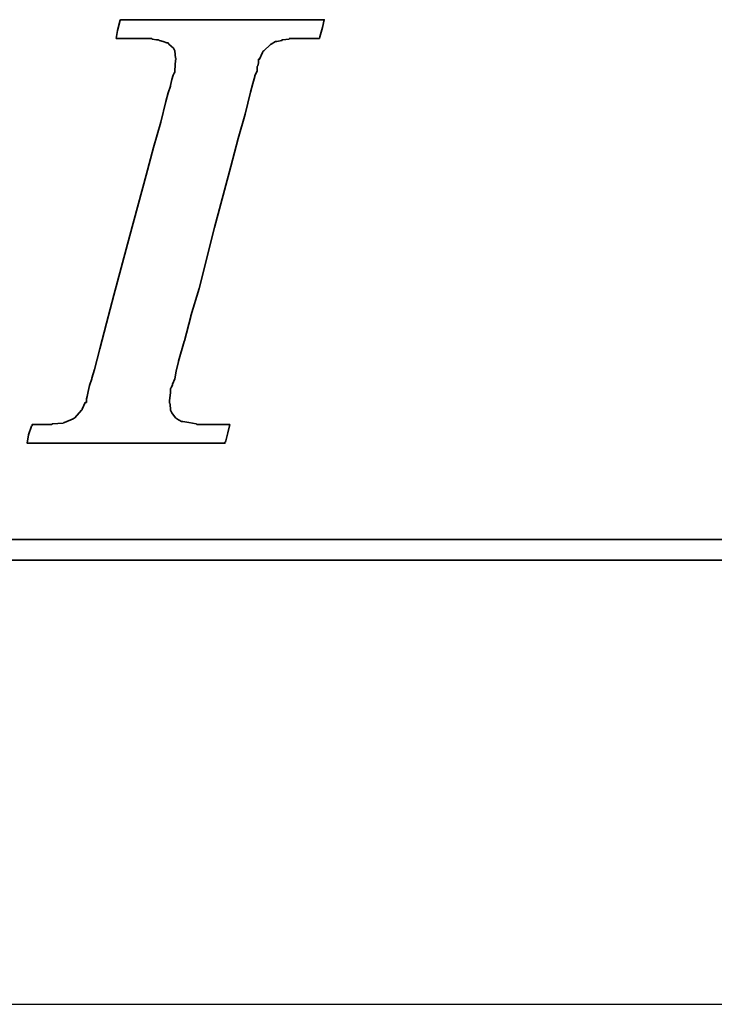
# Model space of a CAD drawing. Header units: inches. Extents: x 18 to 1412, y -76 to 627.
# Tile 26 of 41: x 148 to 153, y 123 to 130. Entities that reach past the tile are written whole.
import ezdxf

# ---------------------------------------------------------------- set-up
doc = ezdxf.new("R2010")
doc.units = ezdxf.units.IN
doc.header["$MEASUREMENT"] = 0
doc.layers.add('DIM', color=4, linetype='Continuous')
doc.layers.add('layer 1', color=7, linetype='Continuous')

# ---------------------------------------------------------------- blocks, each defined once
blk = doc.blocks.new('TBI MOTION logo(完整正式版)')
at = {"layer": 'layer 1', "color": 22, "lineweight": 35}
for points, knots in [([(-40.59125, -7.94375), (-40.59125, -7.94375), (-40.97375, -7.94375), (-40.97375, -7.94375), (-40.97375, -7.94375), (-40.97375, -7.94375), (-41.38125, -7.94375), (-41.38125, -7.94375), (-41.38125, -7.94375), (-41.38125, -7.94375), (-41.54875, -7.94375), (-41.54875, -7.94375), (-41.54875, -7.94375), (-41.54875, -7.94375), (-41.59875, -7.94375), (-41.59875, -7.94375), (-41.59875, -7.94375), (-41.59875, -7.94375), (-41.88375, -7.94375), (-41.88375, -7.94375), (-41.88375, -7.94375), (-41.88375, -7.94375), (-41.90875, -7.91875), (-41.90875, -7.91875), (-41.90875, -7.91875), (-41.90875, -7.91875), (-42.19875, -7.87125), (-42.19875, -7.87125), (-42.19875, -7.87125), (-42.19875, -7.87125), (-42.43875, -7.82375), (-42.43875, -7.82375), (-42.43875, -7.82375), (-42.43875, -7.82375), (-42.45875, -7.82375), (-42.45875, -7.82375), (-42.45875, -7.82375), (-42.45875, -7.82375), (-42.48625, -7.82375), (-42.48625, -7.82375), (-42.48625, -7.82375), (-42.48625, -7.82375), (-42.67625, -7.72375), (-42.67625, -7.72375), (-42.67625, -7.72375), (-42.67625, -7.72375), (-42.70125, -7.70375), (-42.70125, -7.70375), (-42.70125, -7.70375), (-42.70125, -7.70375), (-42.72375, -7.67875), (-42.72375, -7.67875), (-42.72375, -7.67875), (-42.72375, -7.67875), (-42.86875, -7.48875), (-42.86875, -7.48875), (-42.86875, -7.48875), (-42.86875, -7.48875), (-42.89375, -7.43875), (-42.89375, -7.43875), (-42.89375, -7.43875), (-42.89375, -7.43875), (-42.91875, -7.38875), (-42.91875, -7.38875), (-42.91875, -7.38875), (-42.91875, -7.38875), (-42.93875, -7.12875), (-42.93875, -7.12875), (-42.93875, -7.12875), (-42.93875, -7.12875), (-42.96375, -7.10375), (-42.96375, -7.10375), (-42.96375, -7.10375), (-42.96375, -7.10375), (-42.96375, -7.05375), (-42.96375, -7.05375), (-42.96375, -7.05375), (-42.96375, -7.05375), (-42.96375, -7.00875), (-42.96375, -7.00875), (-42.96375, -7.00875), (-42.96375, -7.00875), (-42.91875, -6.69625), (-42.91875, -6.69625), (-42.91875, -6.69625), (-42.91875, -6.69625), (-42.91875, -6.62375), (-42.91875, -6.62375), (-42.91875, -6.62375), (-42.91875, -6.62375), (-42.91875, -6.59625), (-42.91875, -6.59625), (-42.91875, -6.59625), (-42.91875, -6.59625), (-42.91875, -6.57375), (-42.91875, -6.57375), (-42.91875, -6.57375), (-42.91875, -6.57375), (-42.91875, -6.52875), (-42.91875, -6.52875), (-42.91875, -6.52875), (-42.91875, -6.52875), (-42.89375, -6.50375), (-42.89375, -6.50375), (-42.89375, -6.50375), (-42.89375, -6.50375), (-42.84375, -6.38375), (-42.84375, -6.38375), (-42.84375, -6.38375), (-42.84375, -6.38375), (-42.84375, -6.35875), (-42.84375, -6.35875), (-42.84375, -6.35875), (-42.84375, -6.35875), (-42.74625, -6.14375), (-42.74625, -6.14375), (-42.74625, -6.14375), (-42.74625, -6.14375), (-42.70125, -5.85375), (-42.70125, -5.85375), (-42.70125, -5.85375), (-42.70125, -5.85375), (-42.60375, -5.47125), (-42.60375, -5.47125), (-42.60375, -5.47125), (-42.60375, -5.47125), (-42.60375, -5.44875), (-42.60375, -5.44875), (-42.60375, -5.44875), (-42.60375, -5.44875), (-42.38875, -4.67875), (-42.38875, -4.67875), (-42.38875, -4.67875), (-42.38875, -4.67875), (-42.36375, -4.65375), (-42.36375, -4.65375), (-42.36375, -4.65375), (-42.36375, -4.65375), (-42.12375, -3.69625), (-42.12375, -3.69625), (-42.12375, -3.69625), (-42.12375, -3.69625), (-42.12375, -3.67374), (-42.12375, -3.67374), (-42.12375, -3.67374), (-42.12375, -3.67374), (-41.78875, -2.59374), (-41.78875, -2.59374), (-41.78875, -2.59374), (-41.78875, -2.59374), (-41.18875, -0.19375), (-41.18875, -0.19375), (-41.18875, -0.19375), (-41.18875, -0.19375), (-40.54375, 2.20624), (-40.54375, 2.20624), (-40.54375, 2.20624), (-40.54375, 2.20624), (-40.25375, 3.30875), (-40.25375, 3.30875), (-40.25375, 3.30875), (-40.25375, 3.30875), (-39.98875, 4.27125), (-39.98875, 4.27125), (-39.98875, 4.27125), (-39.98875, 4.27125), (-39.77375, 5.13125), (-39.77375, 5.13125), (-39.77375, 5.13125), (-39.77375, 5.13125), (-39.67875, 5.47125), (-39.67875, 5.47125), (-39.67875, 5.47125), (-39.67875, 5.47125), (-39.60375, 5.75625), (-39.60375, 5.75625), (-39.60375, 5.75625), (-39.60375, 5.75625), (-39.60375, 5.78125), (-39.60375, 5.78125), (-39.60375, 5.78125), (-39.60375, 5.78125), (-39.50875, 5.97125), (-39.50875, 5.97125), (-39.50875, 5.97125), (-39.50875, 5.97125), (-39.50875, 6.13875), (-39.50875, 6.13875), (-39.50875, 6.13875), (-39.50875, 6.13875), (-39.48625, 6.16625), (-39.48625, 6.16625), (-39.48625, 6.16625), (-39.48625, 6.16625), (-39.46125, 6.28625), (-39.46125, 6.28625), (-39.46125, 6.28625), (-39.46125, 6.28625), (-39.46125, 6.42625), (-39.46125, 6.42625), (-39.46125, 6.42625), (-39.46125, 6.42625), (-39.41375, 6.42625), (-39.41375, 6.42625), (-39.41375, 6.42625), (-39.41375, 6.42625), (-39.29375, 6.69125), (-39.29375, 6.69125), (-39.29375, 6.69125), (-39.29375, 6.69125), (-39.26875, 6.74125), (-39.26875, 6.74125), (-39.26875, 6.74125), (-39.26875, 6.74125), (-39.24375, 6.76625), (-39.24375, 6.76625), (-39.24375, 6.76625), (-39.24375, 6.76625), (-38.98375, 7.00624), (-38.98375, 7.00624), (-38.98375, 7.00624), (-38.98375, 7.00624), (-38.95625, 7.02624), (-38.95625, 7.02624), (-38.95625, 7.02624), (-38.95625, 7.02624), (-38.78875, 7.12624), (-38.78875, 7.12624), (-38.78875, 7.12624), (-38.78875, 7.12624), (-38.76375, 7.12624), (-38.76375, 7.12624), (-38.76375, 7.12624), (-38.76375, 7.12624), (-38.74375, 7.12624), (-38.74375, 7.12624), (-38.74375, 7.12624), (-38.74375, 7.12624), (-38.52875, 7.17125), (-38.52875, 7.17125), (-38.52875, 7.17125), (-38.52875, 7.17125), (-38.52875, 7.19624), (-38.52875, 7.19624), (-38.52875, 7.19624), (-38.52875, 7.19624), (-38.50375, 7.19624), (-38.50375, 7.19624), (-38.50375, 7.19624), (-38.50375, 7.19624), (-38.26125, 7.21875), (-38.26125, 7.21875), (-38.26125, 7.21875), (-38.26125, 7.21875), (-38.23875, 7.24624), (-38.23875, 7.24624), (-38.23875, 7.24624), (-38.23875, 7.24624), (-38.21625, 7.24624), (-38.21625, 7.24624), (-38.21625, 7.24624), (-38.21625, 7.24624), (-38.18875, 7.24624), (-38.18875, 7.24624), (-38.18875, 7.24624), (-38.18875, 7.24624), (-37.90375, 7.24624), (-37.90375, 7.24624), (-37.90375, 7.24624), (-37.90375, 7.24624), (-37.85375, 7.24624), (-37.85375, 7.24624), (-37.85375, 7.24624), (-37.85375, 7.24624), (-37.75875, 7.24624), (-37.75875, 7.24624), (-37.75875, 7.24624), (-37.75875, 7.24624), (-37.42375, 7.24624), (-37.42375, 7.24624), (-37.42375, 7.24624), (-37.42375, 7.24624), (-37.08875, 7.24624), (-37.08875, 7.24624), (-37.08875, 7.24624), (-37.08875, 7.24624), (-37.06375, 7.24624), (-37.06375, 7.24624), (-37.06375, 7.24624), (-37.06375, 7.24624), (-37.06375, 7.26624), (-37.06375, 7.26624), (-37.06375, 7.26624), (-37.06375, 7.26624), (-37.03875, 7.29125), (-37.03875, 7.29125), (-37.03875, 7.29125), (-37.03875, 7.29125), (-37.03875, 7.31625), (-37.03875, 7.31625), (-37.03875, 7.31625), (-37.03875, 7.31625), (-36.94125, 7.67625), (-36.94125, 7.67625), (-36.94125, 7.67625), (-36.94125, 7.67625), (-36.86875, 7.98625), (-36.86875, 7.98625), (-36.86875, 7.98625), (-36.86875, 7.98625), (-36.98875, 7.98625), (-36.98875, 7.98625), (-36.98875, 7.98625), (-36.98875, 7.98625), (-37.42375, 7.98625), (-37.42375, 7.98625), (-37.42375, 7.98625), (-37.42375, 7.98625), (-37.94875, 7.98625), (-37.94875, 7.98625), (-37.94875, 7.98625), (-37.94875, 7.98625), (-38.57375, 7.98625), (-38.57375, 7.98625), (-38.57375, 7.98625), (-38.57375, 7.98625), (-39.29375, 7.98625), (-39.29375, 7.98625), (-39.29375, 7.98625), (-39.29375, 7.98625), (-40.82875, 7.98625), (-40.82875, 7.98625), (-40.82875, 7.98625), (-40.82875, 7.98625), (-42.36375, 7.98625), (-42.36375, 7.98625), (-42.36375, 7.98625), (-42.36375, 7.98625), (-43.08375, 7.98625), (-43.08375, 7.98625), (-43.08375, 7.98625), (-43.08375, 7.98625), (-43.70875, 7.98625), (-43.70875, 7.98625), (-43.70875, 7.98625), (-43.70875, 7.98625), (-44.23375, 7.98625), (-44.23375, 7.98625), (-44.23375, 7.98625), (-44.23375, 7.98625), (-44.66875, 7.98625), (-44.66875, 7.98625), (-44.66875, 7.98625), (-44.66875, 7.98625), (-44.88375, 7.98625), (-44.88375, 7.98625), (-44.88375, 7.98625), (-44.88375, 7.98625), (-44.90875, 7.94125), (-44.90875, 7.94125), (-44.90875, 7.94125), (-44.90875, 7.94125), (-44.90875, 7.91625), (-44.90875, 7.91625), (-44.90875, 7.91625), (-44.90875, 7.91625), (-45.00375, 7.55625), (-45.00375, 7.55625), (-45.00375, 7.55625), (-45.00375, 7.55625), (-45.05375, 7.24624), (-45.05375, 7.24624), (-45.05375, 7.24624), (-45.05375, 7.24624), (-44.61875, 7.24624), (-44.61875, 7.24624), (-44.61875, 7.24624), (-44.61875, 7.24624), (-44.11375, 7.24624), (-44.11375, 7.24624), (-44.11375, 7.24624), (-44.11375, 7.24624), (-43.99375, 7.24624), (-43.99375, 7.24624), (-43.99375, 7.24624), (-43.99375, 7.24624), (-43.94625, 7.24624), (-43.94625, 7.24624), (-43.94625, 7.24624), (-43.94625, 7.24624), (-43.92374, 7.24624), (-43.92374, 7.24624), (-43.92374, 7.24624), (-43.92374, 7.24624), (-43.65875, 7.24624), (-43.65875, 7.24624), (-43.65875, 7.24624), (-43.65875, 7.24624), (-43.63875, 7.21875), (-43.63875, 7.21875), (-43.63875, 7.21875), (-43.63875, 7.21875), (-43.46875, 7.19624), (-43.46875, 7.19624), (-43.46875, 7.19624), (-43.46875, 7.19624), (-43.39875, 7.19624), (-43.39875, 7.19624), (-43.39875, 7.19624), (-43.39875, 7.19624), (-43.37125, 7.17125), (-43.37125, 7.17125), (-43.37125, 7.17125), (-43.37125, 7.17125), (-43.34875, 7.17125), (-43.34875, 7.17125), (-43.34875, 7.17125), (-43.34875, 7.17125), (-43.20375, 7.12624), (-43.20375, 7.12624), (-43.20375, 7.12624), (-43.20375, 7.12624), (-43.05875, 7.07624), (-43.05875, 7.07624), (-43.05875, 7.07624), (-43.05875, 7.07624), (-43.01375, 7.07624), (-43.01375, 7.07624), (-43.01375, 7.07624), (-43.01375, 7.07624), (-42.98875, 7.02624), (-42.98875, 7.02624), (-42.98875, 7.02624), (-42.98875, 7.02624), (-42.79875, 6.86125), (-42.79875, 6.86125), (-42.79875, 6.86125), (-42.79875, 6.86125), (-42.77375, 6.81125), (-42.77375, 6.81125), (-42.77375, 6.81125), (-42.77375, 6.81125), (-42.74625, 6.76625), (-42.74625, 6.76625), (-42.74625, 6.76625), (-42.74625, 6.76625), (-42.72375, 6.47625), (-42.72375, 6.47625), (-42.72375, 6.47625), (-42.72375, 6.47625), (-42.70125, 6.45124), (-42.70125, 6.45124), (-42.70125, 6.45124), (-42.70125, 6.45124), (-42.70125, 6.42625), (-42.70125, 6.42625), (-42.70125, 6.42625), (-42.70125, 6.42625), (-42.72375, 6.40625), (-42.72375, 6.40625), (-42.72375, 6.40625), (-42.72375, 6.40625), (-42.74625, 5.97125), (-42.74625, 5.97125), (-42.74625, 5.97125), (-42.74625, 5.97125), (-42.74625, 5.94625), (-42.74625, 5.94625), (-42.74625, 5.94625), (-42.74625, 5.94625), (-42.74625, 5.92625), (-42.74625, 5.92625), (-42.74625, 5.92625), (-42.74625, 5.92625), (-42.77375, 5.87625), (-42.77375, 5.87625), (-42.77375, 5.87625), (-42.77375, 5.87625), (-42.81875, 5.80625), (-42.81875, 5.80625), (-42.81875, 5.80625), (-42.81875, 5.80625), (-42.86875, 5.63625), (-42.86875, 5.63625), (-42.86875, 5.63625), (-42.86875, 5.63625), (-42.91875, 5.39625), (-42.91875, 5.39625), (-42.91875, 5.39625), (-42.91875, 5.39625), (-42.91875, 5.37124), (-42.91875, 5.37124), (-42.91875, 5.37124), (-42.91875, 5.37124), (-43.01375, 5.10874), (-43.01375, 5.10874), (-43.01375, 5.10874), (-43.01375, 5.10874), (-43.10875, 4.77124), (-43.10875, 4.77124), (-43.10875, 4.77124), (-43.10875, 4.77124), (-43.29875, 3.95625), (-43.29875, 3.95625), (-43.29875, 3.95625), (-43.29875, 3.95625), (-43.58875, 2.95125), (-43.58875, 2.95125), (-43.58875, 2.95125), (-43.58875, 2.95125), (-43.87375, 1.87125), (-43.87375, 1.87125), (-43.87375, 1.87125), (-43.87375, 1.87125), (-44.52625, -0.50374), (-44.52625, -0.50374), (-44.52625, -0.50374), (-44.52625, -0.50374), (-45.14875, -2.85375), (-45.14875, -2.85375), (-45.14875, -2.85375), (-45.14875, -2.85375), (-45.43375, -3.95875), (-45.43375, -3.95875), (-45.43375, -3.95875), (-45.43375, -3.95875), (-45.69875, -4.96875), (-45.69875, -4.96875), (-45.69875, -4.96875), (-45.69875, -4.96875), (-45.91375, -5.78375), (-45.91375, -5.78375), (-45.91375, -5.78375), (-45.91375, -5.78375), (-46.01375, -6.11875), (-46.01375, -6.11875), (-46.01375, -6.11875), (-46.01375, -6.11875), (-46.01375, -6.14375), (-46.01375, -6.14375), (-46.01375, -6.14375), (-46.01375, -6.14375), (-46.10875, -6.40875), (-46.10875, -6.40875), (-46.10875, -6.40875), (-46.10875, -6.40875), (-46.15375, -6.64875), (-46.15375, -6.64875), (-46.15375, -6.64875), (-46.15375, -6.64875), (-46.20375, -6.83875), (-46.20375, -6.83875), (-46.20375, -6.83875), (-46.20375, -6.83875), (-46.22875, -6.93375), (-46.22875, -6.93375), (-46.22875, -6.93375), (-46.22875, -6.93375), (-46.22875, -7.07875), (-46.22875, -7.07875), (-46.22875, -7.07875), (-46.22875, -7.07875), (-46.27375, -7.07875), (-46.27375, -7.07875), (-46.27375, -7.07875), (-46.27375, -7.07875), (-46.39375, -7.34375), (-46.39375, -7.34375), (-46.39375, -7.34375), (-46.39375, -7.34375), (-46.39375, -7.36875), (-46.39375, -7.36875), (-46.39375, -7.36875), (-46.39375, -7.36875), (-46.42125, -7.38875), (-46.42125, -7.38875), (-46.42125, -7.38875), (-46.42125, -7.38875), (-46.68375, -7.67875), (-46.68375, -7.67875), (-46.68375, -7.67875), (-46.68375, -7.67875), (-46.70875, -7.70375), (-46.70875, -7.70375), (-46.70875, -7.70375), (-46.70875, -7.70375), (-46.75375, -7.72375), (-46.75375, -7.72375), (-46.75375, -7.72375), (-46.75375, -7.72375), (-47.08875, -7.87125), (-47.08875, -7.87125), (-47.08875, -7.87125), (-47.08875, -7.87125), (-47.11625, -7.87125), (-47.11625, -7.87125), (-47.11625, -7.87125), (-47.11625, -7.87125), (-47.13875, -7.89375), (-47.13875, -7.89375), (-47.13875, -7.89375), (-47.13875, -7.89375), (-47.56875, -7.91875), (-47.56875, -7.91875), (-47.56875, -7.91875), (-47.56875, -7.91875), (-47.59625, -7.94375), (-47.59625, -7.94375), (-47.59625, -7.94375), (-47.59625, -7.94375), (-47.64375, -7.94375), (-47.64375, -7.94375), (-47.64375, -7.94375), (-47.64375, -7.94375), (-47.73625, -7.94375), (-47.73625, -7.94375), (-47.73625, -7.94375), (-47.73625, -7.94375), (-48.07375, -7.94375), (-48.07375, -7.94375), (-48.07375, -7.94375), (-48.07375, -7.94375), (-48.36125, -7.94375), (-48.36125, -7.94375), (-48.36125, -7.94375), (-48.36125, -7.94375), (-48.36125, -7.96625), (-48.36125, -7.96625), (-48.36125, -7.96625), (-48.36125, -7.96625), (-48.36125, -7.99125), (-48.36125, -7.99125), (-48.36125, -7.99125), (-48.36125, -7.99125), (-48.38875, -8.01375), (-48.38875, -8.01375), (-48.38875, -8.01375), (-48.38875, -8.01375), (-48.50875, -8.34875), (-48.50875, -8.34875), (-48.50875, -8.34875), (-48.50875, -8.34875), (-48.55375, -8.68625), (-48.55375, -8.68625), (-48.55375, -8.68625), (-48.55375, -8.68625), (-48.45875, -8.68625), (-48.45875, -8.68625), (-48.45875, -8.68625), (-48.45875, -8.68625), (-48.07375, -8.68625), (-48.07375, -8.68625), (-48.07375, -8.68625), (-48.07375, -8.68625), (-47.52375, -8.68625), (-47.52375, -8.68625), (-47.52375, -8.68625), (-47.52375, -8.68625), (-46.92375, -8.68625), (-46.92375, -8.68625), (-46.92375, -8.68625), (-46.92375, -8.68625), (-46.25375, -8.68625), (-46.25375, -8.68625), (-46.25375, -8.68625), (-46.25375, -8.68625), (-46.20375, -8.68625), (-46.20375, -8.68625), (-46.20375, -8.68625), (-46.20375, -8.68625), (-44.71375, -8.68625), (-44.71375, -8.68625), (-44.71375, -8.68625), (-44.71375, -8.68625), (-43.22875, -8.68625), (-43.22875, -8.68625), (-43.22875, -8.68625), (-43.22875, -8.68625), (-42.55875, -8.68625), (-42.55875, -8.68625), (-42.55875, -8.68625), (-42.55875, -8.68625), (-42.50875, -8.68625), (-42.50875, -8.68625), (-42.50875, -8.68625), (-42.50875, -8.68625), (-41.93375, -8.68625), (-41.93375, -8.68625), (-41.93375, -8.68625), (-41.93375, -8.68625), (-41.38125, -8.68625), (-41.38125, -8.68625), (-41.38125, -8.68625), (-41.38125, -8.68625), (-40.97375, -8.68625), (-40.97375, -8.68625), (-40.97375, -8.68625), (-40.97375, -8.68625), (-40.78125, -8.68625), (-40.78125, -8.68625), (-40.78125, -8.68625), (-40.78125, -8.68625), (-40.78125, -8.63875), (-40.78125, -8.63875), (-40.78125, -8.63875), (-40.78125, -8.63875), (-40.75875, -8.63875), (-40.75875, -8.63875), (-40.75875, -8.63875), (-40.75875, -8.63875), (-40.66375, -8.27875), (-40.66375, -8.27875), (-40.66375, -8.27875), (-40.66375, -8.27875), (-40.59125, -7.94375), (-40.59125, -7.94375)], [0, 0, 0, 0, 0.00558659, 0.00558659, 0.00558659, 0.00558659, 0.01117318, 0.01117318, 0.01117318, 0.01117318, 0.01675978, 0.01675978, 0.01675978, 0.01675978, 0.02234637, 0.02234637, 0.02234637, 0.02234637, 0.02793296, 0.02793296, 0.02793296, 0.02793296, 0.03351955, 0.03351955, 0.03351955, 0.03351955, 0.03910615, 0.03910615, 0.03910615, 0.03910615, 0.04469274, 0.04469274, 0.04469274, 0.04469274, 0.05027933, 0.05027933, 0.05027933, 0.05027933, 0.05586592, 0.05586592, 0.05586592, 0.05586592, 0.06145251, 0.06145251, 0.06145251, 0.06145251, 0.06703911, 0.06703911, 0.06703911, 0.06703911, 0.0726257, 0.0726257, 0.0726257, 0.0726257, 0.07821229, 0.07821229, 0.07821229, 0.07821229, 0.08379888, 0.08379888, 0.08379888, 0.08379888, 0.08938547, 0.08938547, 0.08938547, 0.08938547, 0.09497207, 0.09497207, 0.09497207, 0.09497207, 0.10055866, 0.10055866, 0.10055866, 0.10055866, 0.10614525, 0.10614525, 0.10614525, 0.10614525, 0.11173184, 0.11173184, 0.11173184, 0.11173184, 0.11731844, 0.11731844, 0.11731844, 0.11731844, 0.12290503, 0.12290503, 0.12290503, 0.12290503, 0.12849162, 0.12849162, 0.12849162, 0.12849162, 0.13407821, 0.13407821, 0.13407821, 0.13407821, 0.1396648, 0.1396648, 0.1396648, 0.1396648, 0.1452514, 0.1452514, 0.1452514, 0.1452514, 0.15083799, 0.15083799, 0.15083799, 0.15083799, 0.15642458, 0.15642458, 0.15642458, 0.15642458, 0.16201117, 0.16201117, 0.16201117, 0.16201117, 0.16759777, 0.16759777, 0.16759777, 0.16759777, 0.17318436, 0.17318436, 0.17318436, 0.17318436, 0.17877095, 0.17877095, 0.17877095, 0.17877095, 0.18435754, 0.18435754, 0.18435754, 0.18435754, 0.18994413, 0.18994413, 0.18994413, 0.18994413, 0.19553073, 0.19553073, 0.19553073, 0.19553073, 0.20111732, 0.20111732, 0.20111732, 0.20111732, 0.20670391, 0.20670391, 0.20670391, 0.20670391, 0.2122905, 0.2122905, 0.2122905, 0.2122905, 0.21787709, 0.21787709, 0.21787709, 0.21787709, 0.22346369, 0.22346369, 0.22346369, 0.22346369, 0.22905028, 0.22905028, 0.22905028, 0.22905028, 0.23463687, 0.23463687, 0.23463687, 0.23463687, 0.24022346, 0.24022346, 0.24022346, 0.24022346, 0.24581006, 0.24581006, 0.24581006, 0.24581006, 0.25139665, 0.25139665, 0.25139665, 0.25139665, 0.25698324, 0.25698324, 0.25698324, 0.25698324, 0.26256983, 0.26256983, 0.26256983, 0.26256983, 0.26815642, 0.26815642, 0.26815642, 0.26815642, 0.27374302, 0.27374302, 0.27374302, 0.27374302, 0.27932961, 0.27932961, 0.27932961, 0.27932961, 0.2849162, 0.2849162, 0.2849162, 0.2849162, 0.29050279, 0.29050279, 0.29050279, 0.29050279, 0.29608939, 0.29608939, 0.29608939, 0.29608939, 0.30167598, 0.30167598, 0.30167598, 0.30167598, 0.30726257, 0.30726257, 0.30726257, 0.30726257, 0.31284916, 0.31284916, 0.31284916, 0.31284916, 0.31843575, 0.31843575, 0.31843575, 0.31843575, 0.32402235, 0.32402235, 0.32402235, 0.32402235, 0.32960894, 0.32960894, 0.32960894, 0.32960894, 0.33519553, 0.33519553, 0.33519553, 0.33519553, 0.34078212, 0.34078212, 0.34078212, 0.34078212, 0.34636872, 0.34636872, 0.34636872, 0.34636872, 0.35195531, 0.35195531, 0.35195531, 0.35195531, 0.3575419, 0.3575419, 0.3575419, 0.3575419, 0.36312849, 0.36312849, 0.36312849, 0.36312849, 0.36871508, 0.36871508, 0.36871508, 0.36871508, 0.37430168, 0.37430168, 0.37430168, 0.37430168, 0.37988827, 0.37988827, 0.37988827, 0.37988827, 0.38547486, 0.38547486, 0.38547486, 0.38547486, 0.39106145, 0.39106145, 0.39106145, 0.39106145, 0.39664804, 0.39664804, 0.39664804, 0.39664804, 0.40223464, 0.40223464, 0.40223464, 0.40223464, 0.40782123, 0.40782123, 0.40782123, 0.40782123, 0.41340782, 0.41340782, 0.41340782, 0.41340782, 0.41899441, 0.41899441, 0.41899441, 0.41899441, 0.42458101, 0.42458101, 0.42458101, 0.42458101, 0.4301676, 0.4301676, 0.4301676, 0.4301676, 0.43575419, 0.43575419, 0.43575419, 0.43575419, 0.44134078, 0.44134078, 0.44134078, 0.44134078, 0.44692737, 0.44692737, 0.44692737, 0.44692737, 0.45251397, 0.45251397, 0.45251397, 0.45251397, 0.45810056, 0.45810056, 0.45810056, 0.45810056, 0.46368715, 0.46368715, 0.46368715, 0.46368715, 0.46927374, 0.46927374, 0.46927374, 0.46927374, 0.47486034, 0.47486034, 0.47486034, 0.47486034, 0.48044693, 0.48044693, 0.48044693, 0.48044693, 0.48603352, 0.48603352, 0.48603352, 0.48603352, 0.49162011, 0.49162011, 0.49162011, 0.49162011, 0.4972067, 0.4972067, 0.4972067, 0.4972067, 0.5027933, 0.5027933, 0.5027933, 0.5027933, 0.50837989, 0.50837989, 0.50837989, 0.50837989, 0.51396648, 0.51396648, 0.51396648, 0.51396648, 0.51955307, 0.51955307, 0.51955307, 0.51955307, 0.52513966, 0.52513966, 0.52513966, 0.52513966, 0.53072626, 0.53072626, 0.53072626, 0.53072626, 0.53631285, 0.53631285, 0.53631285, 0.53631285, 0.54189944, 0.54189944, 0.54189944, 0.54189944, 0.54748603, 0.54748603, 0.54748603, 0.54748603, 0.55307263, 0.55307263, 0.55307263, 0.55307263, 0.55865922, 0.55865922, 0.55865922, 0.55865922, 0.56424581, 0.56424581, 0.56424581, 0.56424581, 0.5698324, 0.5698324, 0.5698324, 0.5698324, 0.57541899, 0.57541899, 0.57541899, 0.57541899, 0.58100559, 0.58100559, 0.58100559, 0.58100559, 0.58659218, 0.58659218, 0.58659218, 0.58659218, 0.59217877, 0.59217877, 0.59217877, 0.59217877, 0.59776536, 0.59776536, 0.59776536, 0.59776536, 0.60335196, 0.60335196, 0.60335196, 0.60335196, 0.60893855, 0.60893855, 0.60893855, 0.60893855, 0.61452514, 0.61452514, 0.61452514, 0.61452514, 0.62011173, 0.62011173, 0.62011173, 0.62011173, 0.62569832, 0.62569832, 0.62569832, 0.62569832, 0.63128492, 0.63128492, 0.63128492, 0.63128492, 0.63687151, 0.63687151, 0.63687151, 0.63687151, 0.6424581, 0.6424581, 0.6424581, 0.6424581, 0.64804469, 0.64804469, 0.64804469, 0.64804469, 0.65363128, 0.65363128, 0.65363128, 0.65363128, 0.65921788, 0.65921788, 0.65921788, 0.65921788, 0.66480447, 0.66480447, 0.66480447, 0.66480447, 0.67039106, 0.67039106, 0.67039106, 0.67039106, 0.67597765, 0.67597765, 0.67597765, 0.67597765, 0.68156425, 0.68156425, 0.68156425, 0.68156425, 0.68715084, 0.68715084, 0.68715084, 0.68715084, 0.69273743, 0.69273743, 0.69273743, 0.69273743, 0.69832402, 0.69832402, 0.69832402, 0.69832402, 0.70391061, 0.70391061, 0.70391061, 0.70391061, 0.70949721, 0.70949721, 0.70949721, 0.70949721, 0.7150838, 0.7150838, 0.7150838, 0.7150838, 0.72067039, 0.72067039, 0.72067039, 0.72067039, 0.72625698, 0.72625698, 0.72625698, 0.72625698, 0.73184358, 0.73184358, 0.73184358, 0.73184358, 0.73743017, 0.73743017, 0.73743017, 0.73743017, 0.74301676, 0.74301676, 0.74301676, 0.74301676, 0.74860335, 0.74860335, 0.74860335, 0.74860335, 0.75418994, 0.75418994, 0.75418994, 0.75418994, 0.75977654, 0.75977654, 0.75977654, 0.75977654, 0.76536313, 0.76536313, 0.76536313, 0.76536313, 0.77094972, 0.77094972, 0.77094972, 0.77094972, 0.77653631, 0.77653631, 0.77653631, 0.77653631, 0.78212291, 0.78212291, 0.78212291, 0.78212291, 0.7877095, 0.7877095, 0.7877095, 0.7877095, 0.79329609, 0.79329609, 0.79329609, 0.79329609, 0.79888268, 0.79888268, 0.79888268, 0.79888268, 0.80446927, 0.80446927, 0.80446927, 0.80446927, 0.81005587, 0.81005587, 0.81005587, 0.81005587, 0.81564246, 0.81564246, 0.81564246, 0.81564246, 0.82122905, 0.82122905, 0.82122905, 0.82122905, 0.82681564, 0.82681564, 0.82681564, 0.82681564, 0.83240223, 0.83240223, 0.83240223, 0.83240223, 0.83798883, 0.83798883, 0.83798883, 0.83798883, 0.84357542, 0.84357542, 0.84357542, 0.84357542, 0.84916201, 0.84916201, 0.84916201, 0.84916201, 0.8547486, 0.8547486, 0.8547486, 0.8547486, 0.8603352, 0.8603352, 0.8603352, 0.8603352, 0.86592179, 0.86592179, 0.86592179, 0.86592179, 0.87150838, 0.87150838, 0.87150838, 0.87150838, 0.87709497, 0.87709497, 0.87709497, 0.87709497, 0.88268156, 0.88268156, 0.88268156, 0.88268156, 0.88826816, 0.88826816, 0.88826816, 0.88826816, 0.89385475, 0.89385475, 0.89385475, 0.89385475, 0.89944134, 0.89944134, 0.89944134, 0.89944134, 0.90502793, 0.90502793, 0.90502793, 0.90502793, 0.91061453, 0.91061453, 0.91061453, 0.91061453, 0.91620112, 0.91620112, 0.91620112, 0.91620112, 0.92178771, 0.92178771, 0.92178771, 0.92178771, 0.9273743, 0.9273743, 0.9273743, 0.9273743, 0.93296089, 0.93296089, 0.93296089, 0.93296089, 0.93854749, 0.93854749, 0.93854749, 0.93854749, 0.94413408, 0.94413408, 0.94413408, 0.94413408, 0.94972067, 0.94972067, 0.94972067, 0.94972067, 0.95530726, 0.95530726, 0.95530726, 0.95530726, 0.96089385, 0.96089385, 0.96089385, 0.96089385, 0.96648045, 0.96648045, 0.96648045, 0.96648045, 0.97206704, 0.97206704, 0.97206704, 0.97206704, 0.97765363, 0.97765363, 0.97765363, 0.97765363, 0.98324022, 0.98324022, 0.98324022, 0.98324022, 0.98882682, 0.98882682, 0.98882682, 0.98882682, 0.99441341, 0.99441341, 0.99441341, 0.99441341, 1, 1, 1, 1]), ([(75.90875, -9.47875), (75.90875, -9.47875), (75.90875, -12.28625), (75.90875, -12.28625), (75.90875, -12.28625), (75.90875, -12.28625), (75.90875, -12.47875), (75.90875, -12.47875), (75.90875, -12.47875), (75.90875, -12.47875), (75.71625, -12.47875), (75.71625, -12.47875), (75.71625, -12.47875), (75.71625, -12.47875), (-88.32875, -12.47875), (-88.32875, -12.47875), (-88.32875, -12.47875), (-88.32875, -12.47875), (-88.32875, -13.29375), (-88.32875, -13.29375), (-88.32875, -13.29375), (-88.32875, -13.29375), (82.89125, -13.29375), (82.89125, -13.29375), (82.89125, -13.29375), (82.89125, -13.29375), (75.90875, -9.47875), (75.90875, -9.47875)], [0, 0, 0, 0, 0.14285714, 0.14285714, 0.14285714, 0.14285714, 0.28571429, 0.28571429, 0.28571429, 0.28571429, 0.42857143, 0.42857143, 0.42857143, 0.42857143, 0.57142857, 0.57142857, 0.57142857, 0.57142857, 0.71428571, 0.71428571, 0.71428571, 0.71428571, 0.85714286, 0.85714286, 0.85714286, 0.85714286, 1, 1, 1, 1])]:
    blk.add_open_spline(points, degree=3, knots=knots, dxfattribs=at)

msp = doc.modelspace()

# ---------------------------------------------------------------- linework, layer by layer
at = {"layer": 'DIM', "color": 7}
msp.add_line((116.9881, 122.9042), (177.8677, 122.9042), dxfattribs=at)

# ---------------------------------------------------------------- block references
at = {"layer": 'DIM', "color": 7, "xscale": 0.1791590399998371, "yscale": 0.1791590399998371, "zscale": 0.1791590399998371}
msp.add_blockref('TBI MOTION logo(完整正式版)', (156.9679, 128.4168), dxfattribs=at)

doc.saveas('drawing.dxf')
